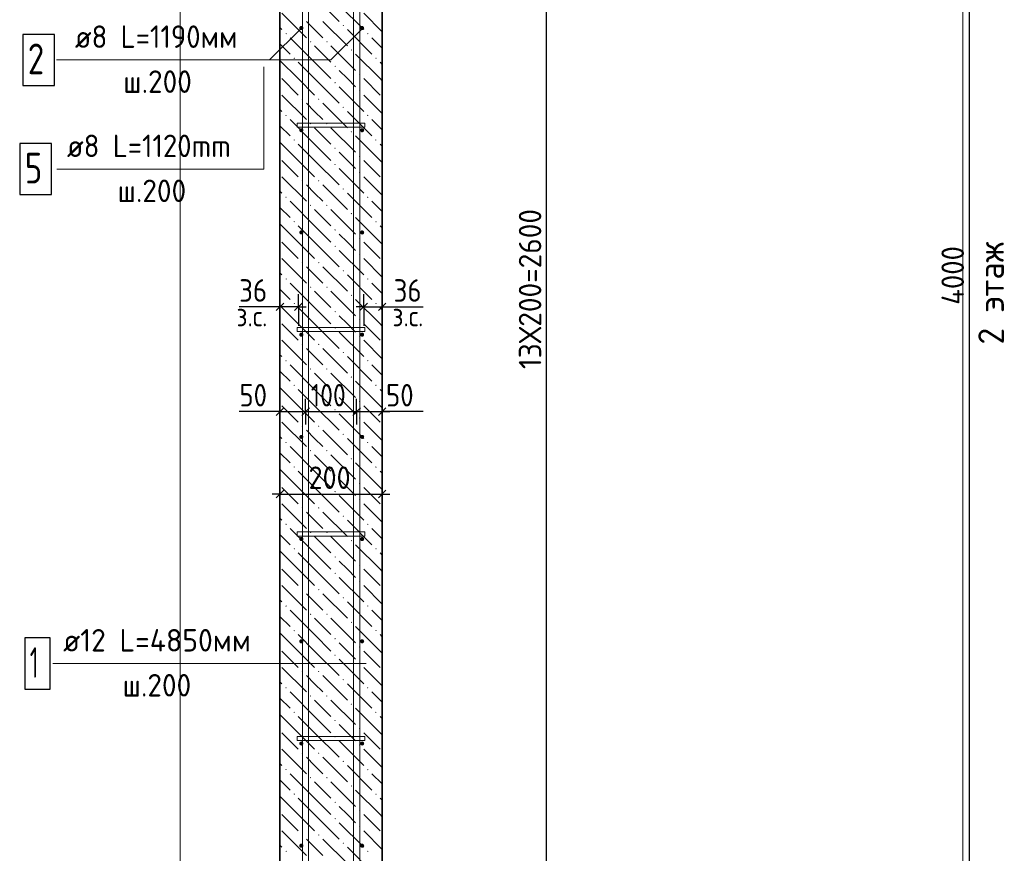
# Model space of a CAD drawing. Header units: millimetres. Extents: x 0 to 50400, y -12 to 35652.
# Tile 4 of 9: x 13595 to 25159, y 11469 to 21256. Entities that reach past the tile are written whole.
import ezdxf

# ---------------------------------------------------------------- set-up
doc = ezdxf.new("R2010")
doc.units = ezdxf.units.MM
doc.linetypes.add('______2', pattern=[324, 240, -84])
for name, color, linetype, lineweight in [('Standard', 7, 'Continuous', 25), ('ЖБ Пилон', 7, 'Continuous', 35), ('Заголовок чертежа', 7, 'Continuous', 25), ('Позиционная метка линия выноска', 7, 'Continuous', 13)]:
    doc.layers.add(name, color=color, linetype=linetype, lineweight=lineweight)
doc.layers.add('Размерная выноска', color=7, linetype='Continuous')
for name, color, linetype, true_color in [('Стена ДОП П-обр. неравн', 7, 'Continuous', 0xa0a0a0), ('Стена фоновая арматура У1', 7, '______2', 0xa0a0a0), ('Стена фоновая арматура Х1', 7, '______2', 0xa0a0a0), ('Стена фоновая затяжка С-обр.', 7, '______2', 0xa0a0a0)]:
    doc.layers.add(name, color=color, linetype=linetype, true_color=true_color)
doc.styles.add('ISOCPEUR', font='txt')

msp = doc.modelspace()

# ---------------------------------------------------------------- hatches: boundary and pattern name
at = {"layer": 'ЖБ Пилон', "linetype": 'Continuous', "lineweight": 18, "transparency": 33554687}
for points in [[(17387, 21188), (17395, 21196), (17403, 21188), (17395, 21180)], [(16715, 21092), (16723, 21100), (16731, 21092), (16723, 21084)], [(17675, 21092), (17683, 21100), (17691, 21092), (17683, 21084)], [(17003, 20996), (17011, 21004), (17019, 20996), (17011, 20988)], [(17195, 20996), (17203, 21004), (17211, 20996), (17203, 20988)], [(17483, 20900), (17491, 20908), (17499, 20900), (17491, 20892)], [(16811, 20804), (16819, 20812), (16827, 20804), (16819, 20796)], [(17291, 20708), (17299, 20716), (17307, 20708), (17299, 20700)], [(17771, 20804), (17779, 20812), (17787, 20804), (17779, 20796)], [(17579, 20612), (17587, 20620), (17595, 20612), (17587, 20604)], [(17291, 20516), (17299, 20524), (17307, 20516), (17299, 20508)], [(17579, 20420), (17587, 20428), (17595, 20420), (17587, 20412)], [(16907, 20324), (16915, 20332), (16923, 20324), (16915, 20316)], [(17099, 20324), (17107, 20332), (17115, 20324), (17107, 20316)], [(16715, 20132), (16723, 20140), (16731, 20132), (16723, 20124)], [(17387, 20228), (17395, 20236), (17403, 20228), (17395, 20220)], [(17675, 20132), (17683, 20140), (17691, 20132), (17683, 20124)], [(17003, 20036), (17011, 20044), (17019, 20036), (17011, 20028)], [(17195, 20036), (17203, 20044), (17211, 20036), (17203, 20028)], [(17483, 19940), (17491, 19948), (17499, 19940), (17491, 19932)], [(16811, 19844), (16819, 19852), (16827, 19844), (16819, 19836)], [(17771, 19844), (17779, 19852), (17787, 19844), (17779, 19836)], [(17291, 19748), (17299, 19756), (17307, 19748), (17299, 19740)], [(17579, 19652), (17587, 19660), (17595, 19652), (17587, 19644)], [(17291, 19556), (17299, 19564), (17307, 19556), (17299, 19548)], [(17579, 19460), (17587, 19468), (17595, 19460), (17587, 19452)], [(16907, 19364), (16915, 19372), (16923, 19364), (16915, 19356)], [(17099, 19364), (17107, 19372), (17115, 19364), (17107, 19356)], [(17387, 19268), (17395, 19276), (17403, 19268), (17395, 19260)], [(16715, 19172), (16723, 19180), (16731, 19172), (16723, 19164)], [(17003, 19076), (17011, 19084), (17019, 19076), (17011, 19068)], [(17195, 19076), (17203, 19084), (17211, 19076), (17203, 19068)], [(17675, 19172), (17683, 19180), (17691, 19172), (17683, 19164)], [(17483, 18980), (17491, 18988), (17499, 18980), (17491, 18972)], [(16811, 18884), (16819, 18892), (16827, 18884), (16819, 18876)], [(17771, 18884), (17779, 18892), (17787, 18884), (17779, 18876)], [(17291, 18788), (17299, 18796), (17307, 18788), (17299, 18780)], [(17579, 18692), (17587, 18700), (17595, 18692), (17587, 18684)], [(17291, 18596), (17299, 18604), (17307, 18596), (17299, 18588)], [(17579, 18500), (17587, 18508), (17595, 18500), (17587, 18492)], [(16907, 18404), (16915, 18412), (16923, 18404), (16915, 18396)], [(17099, 18404), (17107, 18412), (17115, 18404), (17107, 18396)], [(17387, 18308), (17395, 18316), (17403, 18308), (17395, 18300)], [(16715, 18212), (16723, 18220), (16731, 18212), (16723, 18204)], [(17675, 18212), (17683, 18220), (17691, 18212), (17683, 18204)], [(17003, 18116), (17011, 18124), (17019, 18116), (17011, 18108)], [(17195, 18116), (17203, 18124), (17211, 18116), (17203, 18108)], [(16811, 17924), (16819, 17932), (16827, 17924), (16819, 17916)], [(17483, 18020), (17491, 18028), (17499, 18020), (17491, 18012)], [(17771, 17924), (17779, 17932), (17787, 17924), (17779, 17916)], [(17291, 17828), (17299, 17836), (17307, 17828), (17299, 17820)], [(17579, 17732), (17587, 17740), (17595, 17732), (17587, 17724)], [(17291, 17636), (17299, 17644), (17307, 17636), (17299, 17628)], [(17579, 17540), (17587, 17548), (17595, 17540), (17587, 17532)], [(16907, 17444), (16915, 17452), (16923, 17444), (16915, 17436)], [(17099, 17444), (17107, 17452), (17115, 17444), (17107, 17436)], [(17387, 17348), (17395, 17356), (17403, 17348), (17395, 17340)], [(16715, 17252), (16723, 17260), (16731, 17252), (16723, 17244)], [(17675, 17252), (17683, 17260), (17691, 17252), (17683, 17244)], [(17003, 17156), (17011, 17164), (17019, 17156), (17011, 17148)], [(17195, 17156), (17203, 17164), (17211, 17156), (17203, 17148)], [(17483, 17060), (17491, 17068), (17499, 17060), (17491, 17052)], [(16811, 16964), (16819, 16972), (16827, 16964), (16819, 16956)], [(17771, 16964), (17779, 16972), (17787, 16964), (17779, 16956)], [(17291, 16868), (17299, 16876), (17307, 16868), (17299, 16860)], [(17579, 16772), (17587, 16780), (17595, 16772), (17587, 16764)], [(17291, 16676), (17299, 16684), (17307, 16676), (17299, 16668)], [(17579, 16580), (17587, 16588), (17595, 16580), (17587, 16572)], [(16907, 16484), (16915, 16492), (16923, 16484), (16915, 16476)], [(17099, 16484), (17107, 16492), (17115, 16484), (17107, 16476)], [(17387, 16388), (17395, 16396), (17403, 16388), (17395, 16380)], [(16715, 16292), (16723, 16300), (16731, 16292), (16723, 16284)], [(17003, 16196), (17011, 16204), (17019, 16196), (17011, 16188)], [(17195, 16196), (17203, 16204), (17211, 16196), (17203, 16188)], [(17675, 16292), (17683, 16300), (17691, 16292), (17683, 16284)], [(17483, 16100), (17491, 16108), (17499, 16100), (17491, 16092)], [(16811, 16004), (16819, 16012), (16827, 16004), (16819, 15996)], [(17771, 16004), (17779, 16012), (17787, 16004), (17779, 15996)], [(17291, 15908), (17299, 15916), (17307, 15908), (17299, 15900)], [(17579, 15812), (17587, 15820), (17595, 15812), (17587, 15804)], [(17291, 15716), (17299, 15724), (17307, 15716), (17299, 15708)], [(17579, 15620), (17587, 15628), (17595, 15620), (17587, 15612)], [(16907, 15524), (16915, 15532), (16923, 15524), (16915, 15516)], [(17099, 15524), (17107, 15532), (17115, 15524), (17107, 15516)], [(17387, 15428), (17395, 15436), (17403, 15428), (17395, 15420)], [(16715, 15332), (16723, 15340), (16731, 15332), (16723, 15324)], [(17675, 15332), (17683, 15340), (17691, 15332), (17683, 15324)], [(17003, 15236), (17011, 15244), (17019, 15236), (17011, 15228)], [(17195, 15236), (17203, 15244), (17211, 15236), (17203, 15228)], [(16811, 15044), (16819, 15052), (16827, 15044), (16819, 15036)], [(17483, 15140), (17491, 15148), (17499, 15140), (17491, 15132)], [(17771, 15044), (17779, 15052), (17787, 15044), (17779, 15036)], [(17291, 14948), (17299, 14956), (17307, 14948), (17299, 14940)], [(17579, 14852), (17587, 14860), (17595, 14852), (17587, 14844)], [(17291, 14756), (17299, 14764), (17307, 14756), (17299, 14748)], [(16907, 14564), (16915, 14572), (16923, 14564), (16915, 14556)], [(17099, 14564), (17107, 14572), (17115, 14564), (17107, 14556)], [(17579, 14660), (17587, 14668), (17595, 14660), (17587, 14652)], [(17387, 14468), (17395, 14476), (17403, 14468), (17395, 14460)], [(16715, 14372), (16723, 14380), (16731, 14372), (16723, 14364)], [(17675, 14372), (17683, 14380), (17691, 14372), (17683, 14364)], [(17003, 14276), (17011, 14284), (17019, 14276), (17011, 14268)], [(17195, 14276), (17203, 14284), (17211, 14276), (17203, 14268)], [(17483, 14180), (17491, 14188), (17499, 14180), (17491, 14172)], [(16811, 14084), (16819, 14092), (16827, 14084), (16819, 14076)], [(17291, 13988), (17299, 13996), (17307, 13988), (17299, 13980)], [(17771, 14084), (17779, 14092), (17787, 14084), (17779, 14076)], [(17579, 13892), (17587, 13900), (17595, 13892), (17587, 13884)], [(17291, 13796), (17299, 13804), (17307, 13796), (17299, 13788)], [(17579, 13700), (17587, 13708), (17595, 13700), (17587, 13692)], [(16907, 13604), (16915, 13612), (16923, 13604), (16915, 13596)], [(17099, 13604), (17107, 13612), (17115, 13604), (17107, 13596)], [(16715, 13412), (16723, 13420), (16731, 13412), (16723, 13404)], [(17387, 13508), (17395, 13516), (17403, 13508), (17395, 13500)], [(17675, 13412), (17683, 13420), (17691, 13412), (17683, 13404)], [(17003, 13316), (17011, 13324), (17019, 13316), (17011, 13308)], [(17195, 13316), (17203, 13324), (17211, 13316), (17203, 13308)], [(17483, 13220), (17491, 13228), (17499, 13220), (17491, 13212)], [(16811, 13124), (16819, 13132), (16827, 13124), (16819, 13116)], [(17771, 13124), (17779, 13132), (17787, 13124), (17779, 13116)], [(17291, 13028), (17299, 13036), (17307, 13028), (17299, 13020)], [(17291, 12836), (17299, 12844), (17307, 12836), (17299, 12828)], [(17579, 12932), (17587, 12940), (17595, 12932), (17587, 12924)], [(17579, 12740), (17587, 12748), (17595, 12740), (17587, 12732)], [(16907, 12644), (16915, 12652), (16923, 12644), (16915, 12636)], [(17099, 12644), (17107, 12652), (17115, 12644), (17107, 12636)], [(17387, 12548), (17395, 12556), (17403, 12548), (17395, 12540)], [(16715, 12452), (16723, 12460), (16731, 12452), (16723, 12444)], [(17675, 12452), (17683, 12460), (17691, 12452), (17683, 12444)], [(17003, 12356), (17011, 12364), (17019, 12356), (17011, 12348)], [(17195, 12356), (17203, 12364), (17211, 12356), (17203, 12348)], [(17483, 12260), (17491, 12268), (17499, 12260), (17491, 12252)], [(16811, 12164), (16819, 12172), (16827, 12164), (16819, 12156)], [(17771, 12164), (17779, 12172), (17787, 12164), (17779, 12156)], [(17291, 12068), (17299, 12076), (17307, 12068), (17299, 12060)], [(17579, 11972), (17587, 11980), (17595, 11972), (17587, 11964)], [(17291, 11876), (17299, 11884), (17307, 11876), (17299, 11868)], [(16907, 11684), (16915, 11692), (16923, 11684), (16915, 11676)], [(17099, 11684), (17107, 11692), (17115, 11684), (17107, 11676)], [(17579, 11780), (17587, 11788), (17595, 11780), (17587, 11772)], [(17387, 11588), (17395, 11596), (17403, 11588), (17395, 11580)], [(16715, 11492), (16723, 11500), (16731, 11492), (16723, 11484)], [(17675, 11492), (17683, 11500), (17691, 11492), (17683, 11484)]]:
    msp.add_hatch(color=7, dxfattribs=at).paths.add_polyline_path(points, flags=16)
at = {"layer": 'Стена фоновая арматура У1', "linetype": 'Continuous', "lineweight": 13, "transparency": 33554687}
for points in [[(16927, 21158), (16925, 21168), (16920, 21175), (16912, 21181), (16903, 21182), (16893, 21181), (16886, 21175), (16880, 21168), (16879, 21158), (16880, 21149), (16886, 21141), (16893, 21136), (16903, 21134), (16912, 21136), (16920, 21141), (16925, 21149)], [(17641, 21158), (17639, 21168), (17634, 21175), (17626, 21181), (17617, 21182), (17607, 21181), (17600, 21175), (17594, 21168), (17593, 21158), (17594, 21149), (17600, 21141), (17607, 21136), (17617, 21134), (17626, 21136), (17634, 21141), (17639, 21149)], [(16927, 19958), (16925, 19968), (16920, 19975), (16912, 19981), (16903, 19982), (16893, 19981), (16886, 19975), (16880, 19968), (16879, 19958), (16880, 19949), (16886, 19941), (16893, 19936), (16903, 19934), (16912, 19936), (16920, 19941), (16925, 19949)], [(17641, 19958), (17639, 19968), (17634, 19975), (17626, 19981), (17617, 19982), (17607, 19981), (17600, 19975), (17594, 19968), (17593, 19958), (17594, 19949), (17600, 19941), (17607, 19936), (17617, 19934), (17626, 19936), (17634, 19941), (17639, 19949)], [(16927, 18758), (16925, 18768), (16920, 18775), (16912, 18781), (16903, 18782), (16893, 18781), (16886, 18775), (16880, 18768), (16879, 18758), (16880, 18749), (16886, 18741), (16893, 18736), (16903, 18734), (16912, 18736), (16920, 18741), (16925, 18749)], [(17641, 18758), (17639, 18768), (17634, 18775), (17626, 18781), (17617, 18782), (17607, 18781), (17600, 18775), (17594, 18768), (17593, 18758), (17594, 18749), (17600, 18741), (17607, 18736), (17617, 18734), (17626, 18736), (17634, 18741), (17639, 18749)], [(16927, 17558), (16925, 17568), (16920, 17575), (16912, 17581), (16903, 17582), (16893, 17581), (16886, 17575), (16880, 17568), (16879, 17558), (16880, 17549), (16886, 17541), (16893, 17536), (16903, 17534), (16912, 17536), (16920, 17541), (16925, 17549)], [(17641, 17558), (17639, 17568), (17634, 17575), (17626, 17581), (17617, 17582), (17607, 17581), (17600, 17575), (17594, 17568), (17593, 17558), (17594, 17549), (17600, 17541), (17607, 17536), (17617, 17534), (17626, 17536), (17634, 17541), (17639, 17549)], [(16927, 16358), (16925, 16368), (16920, 16375), (16912, 16381), (16903, 16382), (16893, 16381), (16886, 16375), (16880, 16368), (16879, 16358), (16880, 16349), (16886, 16341), (16893, 16336), (16903, 16334), (16912, 16336), (16920, 16341), (16925, 16349)], [(17641, 16358), (17639, 16368), (17634, 16375), (17626, 16381), (17617, 16382), (17607, 16381), (17600, 16375), (17594, 16368), (17593, 16358), (17594, 16349), (17600, 16341), (17607, 16336), (17617, 16334), (17626, 16336), (17634, 16341), (17639, 16349)], [(16927, 15158), (16925, 15168), (16920, 15175), (16912, 15181), (16903, 15182), (16893, 15181), (16886, 15175), (16880, 15168), (16879, 15158), (16880, 15149), (16886, 15141), (16893, 15136), (16903, 15134), (16912, 15136), (16920, 15141), (16925, 15149)], [(17641, 15158), (17639, 15168), (17634, 15175), (17626, 15181), (17617, 15182), (17607, 15181), (17600, 15175), (17594, 15168), (17593, 15158), (17594, 15149), (17600, 15141), (17607, 15136), (17617, 15134), (17626, 15136), (17634, 15141), (17639, 15149)], [(16927, 13958), (16925, 13968), (16920, 13975), (16912, 13981), (16903, 13982), (16893, 13981), (16886, 13975), (16880, 13968), (16879, 13958), (16880, 13949), (16886, 13941), (16893, 13936), (16903, 13934), (16912, 13936), (16920, 13941), (16925, 13949)], [(17641, 13958), (17639, 13968), (17634, 13975), (17626, 13981), (17617, 13982), (17607, 13981), (17600, 13975), (17594, 13968), (17593, 13958), (17594, 13949), (17600, 13941), (17607, 13936), (17617, 13934), (17626, 13936), (17634, 13941), (17639, 13949)], [(16927, 12758), (16925, 12768), (16920, 12775), (16912, 12781), (16903, 12782), (16893, 12781), (16886, 12775), (16880, 12768), (16879, 12758), (16880, 12749), (16886, 12741), (16893, 12736), (16903, 12734), (16912, 12736), (16920, 12741), (16925, 12749)], [(17641, 12758), (17639, 12768), (17634, 12775), (17626, 12781), (17617, 12782), (17607, 12781), (17600, 12775), (17594, 12768), (17593, 12758), (17594, 12749), (17600, 12741), (17607, 12736), (17617, 12734), (17626, 12736), (17634, 12741), (17639, 12749)], [(16927, 11558), (16925, 11568), (16920, 11575), (16912, 11581), (16903, 11582), (16893, 11581), (16886, 11575), (16880, 11568), (16879, 11558), (16880, 11549), (16886, 11541), (16893, 11536), (16903, 11534), (16912, 11536), (16920, 11541), (16925, 11549)], [(17641, 11558), (17639, 11568), (17634, 11575), (17626, 11581), (17617, 11582), (17607, 11581), (17600, 11575), (17594, 11568), (17593, 11558), (17594, 11549), (17600, 11541), (17607, 11536), (17617, 11534), (17626, 11536), (17634, 11541), (17639, 11549)]]:
    msp.add_hatch(color=7, dxfattribs=at).paths.add_polyline_path(points)

# ---------------------------------------------------------------- linework, layer by layer
at = {"layer": 'Standard', "color": 7, "linetype": 'Continuous', "lineweight": -3, "transparency": 33554687}
for p, q in [((24745, 30278), (24745, 6278)), ((19781, 10358), (19781, 25958)), ((16652, 17885), (16652, 18035)), ((16868, 17885), (16868, 18035)), ((17636, 17885), (17636, 18035)), ((17852, 17885), (17852, 18035)), ((16652, 17885), (16562, 17885)), ((16652, 17885), (16652, 17735)), ((16652, 17885), (16652, 17885)), ((16868, 17885), (16652, 17885)), ((16868, 17885), (16868, 17735)), ((16868, 17885), (16868, 17660)), ((16868, 17885), (16958, 17885)), ((17636, 17885), (17546, 17885)), ((17636, 17885), (17636, 17735)), ((17636, 17885), (17636, 17660)), ((17636, 17885), (17852, 17885)), ((17852, 17885), (17852, 17735)), ((17852, 17885), (17852, 17885)), ((17852, 17885), (17942, 17885)), ((16652, 16655), (16652, 16805)), ((16952, 16655), (16952, 16805)), ((17552, 16655), (17552, 16805)), ((17852, 16655), (17852, 16805)), ((16652, 16655), (16562, 16655)), ((16652, 16655), (16652, 16505)), ((16652, 16655), (16952, 16655)), ((16952, 16655), (16952, 16505)), ((16952, 16655), (17552, 16655)), ((17552, 16655), (17552, 16505)), ((17552, 16655), (17852, 16655)), ((17852, 16655), (17852, 16505)), ((17852, 16655), (17942, 16655)), ((16652, 15687), (16652, 15837)), ((17852, 15687), (17852, 15837)), ((16652, 15687), (16562, 15687)), ((16652, 15687), (16652, 15537)), ((16652, 15687), (17852, 15687)), ((17852, 15687), (17852, 15537)), ((17852, 15687), (17942, 15687))]:
    msp.add_line(p, q, dxfattribs=at)
at = {"layer": 'Standard', "color": 7, "linetype": 'Continuous', "lineweight": 25, "transparency": 33554687}
for p, q in [((16697, 17930), (16607, 17840)), ((16913, 17930), (16823, 17840)), ((17591, 17840), (17681, 17930)), ((17807, 17840), (17897, 17930)), ((16607, 16610), (16697, 16700)), ((16907, 16610), (16997, 16700)), ((17507, 16610), (17597, 16700)), ((17807, 16610), (17897, 16700)), ((16607, 15642), (16697, 15732)), ((17807, 15642), (17897, 15732))]:
    msp.add_line(p, q, dxfattribs=at)
at = {"layer": 'Standard', "color": 254, "linetype": 'Continuous', "lineweight": 13, "true_color": 0xc4c4ff, "transparency": 33554687}
msp.add_lwpolyline([(15478, 3357), (24670, 3357), (24670, 33150), (15478, 33150), (15478, 3357)], dxfattribs=at)
at = {"layer": 'ЖБ Пилон', "color": 7, "linetype": 'Continuous', "lineweight": 35, "transparency": 33554687}
for p, q in [((16652, 30278), (16652, 6278)), ((17852, 6278), (17852, 30278))]:
    msp.add_line(p, q, dxfattribs=at)
at = {"layer": 'ЖБ Пилон', "color": 9, "linetype": 'Continuous', "lineweight": 18, "true_color": 0xc7c7c7, "transparency": 33554687}
for p, q in [((17059, 21524), (17347, 21236)), ((17347, 21428), (17635, 21140)), ((16675, 21332), (16963, 21044)), ((17635, 21332), (17852, 21115)), ((16652, 21163), (16675, 21140)), ((17059, 21140), (16963, 21236)), ((17155, 21236), (17443, 20948)), ((17155, 21044), (17059, 21140)), ((17443, 21140), (17731, 20852)), ((16652, 20971), (16771, 20852)), ((17059, 20756), (16771, 21044)), ((17059, 20948), (17251, 20756)), ((17251, 20948), (17539, 20660)), ((17852, 20923), (17731, 21044)), ((17827, 20564), (17539, 20852)), ((16867, 20564), (16652, 20779)), ((16867, 20756), (17059, 20564)), ((17059, 20756), (17251, 20564)), ((17827, 20756), (17852, 20731)), ((17443, 20564), (17347, 20660)), ((16675, 20564), (16867, 20372)), ((16867, 20564), (17059, 20372)), ((17059, 20564), (17347, 20276)), ((17539, 20468), (17443, 20564)), ((17635, 20564), (17827, 20372)), ((17827, 20564), (17852, 20539)), ((16675, 20372), (16963, 20084)), ((17347, 20468), (17635, 20180)), ((17635, 20372), (17852, 20155)), ((17059, 20180), (16963, 20276)), ((17155, 20276), (17443, 19988)), ((16652, 20203), (16675, 20180)), ((17155, 20084), (17059, 20180)), ((17443, 20180), (17731, 19892)), ((16652, 20011), (16771, 19892)), ((17059, 19796), (16771, 20084)), ((17852, 19963), (17731, 20084)), ((17059, 19988), (17251, 19796)), ((17251, 19988), (17539, 19700)), ((17827, 19604), (17539, 19892)), ((16867, 19604), (16652, 19819)), ((16867, 19796), (17059, 19604)), ((17059, 19796), (17251, 19604)), ((17827, 19796), (17852, 19771)), ((17443, 19604), (17347, 19700)), ((16675, 19604), (16867, 19412)), ((16867, 19604), (17059, 19412)), ((17059, 19604), (17347, 19316)), ((17539, 19508), (17443, 19604)), ((17635, 19604), (17827, 19412)), ((17827, 19604), (17852, 19579)), ((17347, 19508), (17635, 19220)), ((16675, 19412), (16963, 19124)), ((17059, 19220), (16963, 19316)), ((17155, 19316), (17443, 19028)), ((17635, 19412), (17852, 19195)), ((16652, 19243), (16675, 19220)), ((17155, 19124), (17059, 19220)), ((17443, 19220), (17731, 18932)), ((17059, 18836), (16771, 19124)), ((17852, 19003), (17731, 19124)), ((16652, 19051), (16771, 18932)), ((17059, 19028), (17251, 18836)), ((17251, 19028), (17539, 18740)), ((16867, 18644), (16652, 18859)), ((17827, 18644), (17539, 18932)), ((16867, 18836), (17059, 18644)), ((17059, 18836), (17251, 18644)), ((17443, 18644), (17347, 18740)), ((17827, 18836), (17852, 18811)), ((16675, 18644), (16867, 18452)), ((16867, 18644), (17059, 18452)), ((17059, 18644), (17347, 18356)), ((17539, 18548), (17443, 18644)), ((17635, 18644), (17827, 18452)), ((17827, 18644), (17852, 18619)), ((17347, 18548), (17635, 18260)), ((16675, 18452), (16963, 18164)), ((17635, 18452), (17852, 18235)), ((16652, 18283), (16675, 18260)), ((17059, 18260), (16963, 18356)), ((17155, 18356), (17443, 18068)), ((17059, 17876), (16771, 18164)), ((17155, 18164), (17059, 18260)), ((17443, 18260), (17731, 17972)), ((17852, 18043), (17731, 18164)), ((16652, 18091), (16771, 17972)), ((17059, 18068), (17251, 17876)), ((17251, 18068), (17539, 17780)), ((17827, 17684), (17539, 17972)), ((16867, 17684), (16652, 17899)), ((16867, 17876), (17059, 17684)), ((17059, 17876), (17251, 17684)), ((17827, 17876), (17852, 17851)), ((17443, 17684), (17347, 17780)), ((16675, 17684), (16867, 17492)), ((16867, 17684), (17059, 17492)), ((17059, 17684), (17347, 17396)), ((17347, 17588), (17635, 17300)), ((17539, 17588), (17443, 17684)), ((17635, 17684), (17827, 17492)), ((17827, 17684), (17852, 17659)), ((16675, 17492), (16963, 17204)), ((17635, 17492), (17852, 17275)), ((17059, 17300), (16963, 17396)), ((17155, 17396), (17443, 17108)), ((16652, 17323), (16675, 17300)), ((17155, 17204), (17059, 17300)), ((17443, 17300), (17731, 17012)), ((16652, 17131), (16771, 17012)), ((17059, 16916), (16771, 17204)), ((17852, 17083), (17731, 17204)), ((17059, 17108), (17251, 16916)), ((17251, 17108), (17539, 16820)), ((17827, 16724), (17539, 17012)), ((16867, 16724), (16652, 16939)), ((16867, 16916), (17059, 16724)), ((17059, 16916), (17251, 16724)), ((17827, 16916), (17852, 16891)), ((17443, 16724), (17347, 16820)), ((16675, 16724), (16867, 16532)), ((16867, 16724), (17059, 16532)), ((17059, 16724), (17347, 16436)), ((17539, 16628), (17443, 16724)), ((17635, 16724), (17827, 16532)), ((17827, 16724), (17852, 16699)), ((17347, 16628), (17635, 16340)), ((16675, 16532), (16963, 16244)), ((17059, 16340), (16963, 16436)), ((17155, 16436), (17443, 16148)), ((17635, 16532), (17852, 16315)), ((16652, 16363), (16675, 16340)), ((17155, 16244), (17059, 16340)), ((17443, 16340), (17731, 16052)), ((17059, 15956), (16771, 16244)), ((17852, 16123), (17731, 16244)), ((16652, 16171), (16771, 16052)), ((17059, 16148), (17251, 15956)), ((17251, 16148), (17539, 15860)), ((16867, 15764), (16652, 15979)), ((17827, 15764), (17539, 16052)), ((16867, 15956), (17059, 15764)), ((17059, 15956), (17251, 15764)), ((17443, 15764), (17347, 15860)), ((17827, 15956), (17852, 15931)), ((16675, 15764), (16867, 15572)), ((16867, 15764), (17059, 15572)), ((17059, 15764), (17347, 15476)), ((17539, 15668), (17443, 15764)), ((17635, 15764), (17827, 15572)), ((17827, 15764), (17852, 15739)), ((17347, 15668), (17635, 15380)), ((16675, 15572), (16963, 15284)), ((17635, 15572), (17852, 15355)), ((16652, 15403), (16675, 15380)), ((17059, 15380), (16963, 15476)), ((17155, 15476), (17443, 15188)), ((17059, 14996), (16771, 15284)), ((17155, 15284), (17059, 15380)), ((17443, 15380), (17731, 15092)), ((17852, 15163), (17731, 15284)), ((16652, 15211), (16771, 15092)), ((17059, 15188), (17251, 14996)), ((17251, 15188), (17539, 14900)), ((17827, 14804), (17539, 15092)), ((16867, 14804), (16652, 15019)), ((16867, 14996), (17059, 14804)), ((17059, 14996), (17251, 14804)), ((17827, 14996), (17852, 14971)), ((16675, 14804), (16867, 14612)), ((16867, 14804), (17059, 14612)), ((17059, 14804), (17347, 14516)), ((17443, 14804), (17347, 14900)), ((17539, 14708), (17443, 14804)), ((17635, 14804), (17827, 14612)), ((17827, 14804), (17852, 14779)), ((17347, 14708), (17635, 14420)), ((16675, 14612), (16963, 14324)), ((17635, 14612), (17852, 14395)), ((17059, 14420), (16963, 14516)), ((17155, 14516), (17443, 14228)), ((16652, 14443), (16675, 14420)), ((17155, 14324), (17059, 14420)), ((17443, 14420), (17731, 14132)), ((16652, 14251), (16771, 14132)), ((17059, 14036), (16771, 14324)), ((17059, 14228), (17251, 14036)), ((17251, 14228), (17539, 13940)), ((17852, 14203), (17731, 14324)), ((17827, 13844), (17539, 14132)), ((16867, 13844), (16652, 14059)), ((16867, 14036), (17059, 13844)), ((17059, 14036), (17251, 13844)), ((17827, 14036), (17852, 14011)), ((17443, 13844), (17347, 13940)), ((16675, 13844), (16867, 13652)), ((16867, 13844), (17059, 13652)), ((17059, 13844), (17347, 13556)), ((17539, 13748), (17443, 13844)), ((17635, 13844), (17827, 13652)), ((17827, 13844), (17852, 13819)), ((16675, 13652), (16963, 13364)), ((17347, 13748), (17635, 13460)), ((17635, 13652), (17852, 13435)), ((17059, 13460), (16963, 13556)), ((17155, 13556), (17443, 13268)), ((16652, 13483), (16675, 13460)), ((17155, 13364), (17059, 13460)), ((17443, 13460), (17731, 13172)), ((17059, 13076), (16771, 13364)), ((17852, 13243), (17731, 13364)), ((16652, 13291), (16771, 13172)), ((17059, 13268), (17251, 13076)), ((17251, 13268), (17539, 12980)), ((16867, 12884), (16652, 13099)), ((16867, 13076), (17059, 12884)), ((17059, 13076), (17251, 12884)), ((17827, 12884), (17539, 13172)), ((17827, 13076), (17852, 13051)), ((17443, 12884), (17347, 12980)), ((16675, 12884), (16867, 12692)), ((16867, 12884), (17059, 12692)), ((17059, 12884), (17347, 12596)), ((17539, 12788), (17443, 12884)), ((17635, 12884), (17827, 12692)), ((17827, 12884), (17852, 12859)), ((17347, 12788), (17635, 12500)), ((16675, 12692), (16963, 12404)), ((17635, 12692), (17852, 12475)), ((16652, 12523), (16675, 12500)), ((17059, 12500), (16963, 12596)), ((17155, 12404), (17059, 12500)), ((17155, 12596), (17443, 12308)), ((17443, 12500), (17731, 12212)), ((17059, 12116), (16771, 12404)), ((17852, 12283), (17731, 12404)), ((16652, 12331), (16771, 12212)), ((17059, 12308), (17251, 12116)), ((17251, 12308), (17539, 12020)), ((17827, 11924), (17539, 12212)), ((16867, 11924), (16652, 12139)), ((16867, 12116), (17059, 11924)), ((17059, 12116), (17251, 11924)), ((17827, 12116), (17852, 12091)), ((16675, 11924), (16867, 11732)), ((16867, 11924), (17059, 11732)), ((17059, 11924), (17347, 11636)), ((17443, 11924), (17347, 12020)), ((17539, 11828), (17443, 11924)), ((17635, 11924), (17827, 11732)), ((17827, 11924), (17852, 11899)), ((17347, 11828), (17635, 11540)), ((16675, 11732), (16963, 11444)), ((17635, 11732), (17852, 11515)), ((17059, 11540), (16963, 11636)), ((17155, 11636), (17443, 11348)), ((16652, 11563), (16675, 11540)), ((17155, 11444), (17059, 11540)), ((17443, 11540), (17731, 11252))]:
    msp.add_line(p, q, dxfattribs=at)
at = {"layer": 'Позиционная метка линия выноска', "color": 7, "linetype": 'Continuous', "lineweight": 13, "transparency": 33554687}
msp.add_line((13984, 13697), (17665, 13697), dxfattribs=at)
for points in [[(14026, 20784), (16528, 20784), (16903, 21158)], [(14026, 20784), (17248, 20784), (17623, 21158)], [(16462, 20702), (16462, 19502), (14030, 19502)]]:
    msp.add_lwpolyline(points, dxfattribs=at)
at = {"layer": 'Размерная выноска', "color": 7, "linetype": 'Continuous', "lineweight": -3, "transparency": 33554687}
for p, q in [((16652, 17885), (16172, 17885)), ((17852, 17885), (18332, 17885)), ((16652, 16655), (16172, 16655)), ((18332, 16655), (17852, 16655))]:
    msp.add_line(p, q, dxfattribs=at)
at = {"layer": 'Стена ДОП П-обр. неравн', "color": 7, "linetype": 'Continuous', "lineweight": 25, "transparency": 33554687}
msp.add_lwpolyline([(13595, 19202), (13967, 19202), (13967, 19802), (13595, 19802), (13595, 19202)], dxfattribs=at)
at = {"layer": 'Стена фоновая арматура У1', "color": 7, "linetype": 'Continuous', "lineweight": 25, "transparency": 33554687}
msp.add_lwpolyline([(13630, 20484), (14002, 20484), (14002, 21084), (13630, 21084), (13630, 20484)], dxfattribs=at)
at = {"layer": 'Стена фоновая арматура Х1', "color": 7, "linetype": 'Continuous', "lineweight": 18, "transparency": 33554687}
for points in [[(16916, 6278), (16916, 30860), (16922, 30904), (16937, 30950), (16960, 30992), (16989, 31027), (17024, 31056), (17066, 31079), (17112, 31094), (17156, 31100), (21188, 31100), (21188, 31028), (17161, 31028), (17128, 31024), (17095, 31013), (17065, 30996), (17040, 30976), (17020, 30951), (17003, 30921), (16992, 30888), (16988, 30855), (16988, 6278), (16916, 6278)], [(16916, 6278), (16916, 30860), (16922, 30904), (16937, 30950), (16960, 30992), (16989, 31027), (17024, 31056), (17066, 31079), (17112, 31094), (17156, 31100), (21188, 31100), (21188, 31028), (17161, 31028), (17128, 31024), (17095, 31013), (17065, 30996), (17040, 30976), (17020, 30951), (17003, 30921), (16992, 30888), (16988, 30855), (16988, 6278), (16916, 6278)], [(17516, 6278), (17516, 30740), (17522, 30784), (17537, 30830), (17560, 30872), (17589, 30907), (17624, 30936), (17666, 30959), (17712, 30974), (17756, 30980), (21908, 30980), (21908, 30908), (17761, 30908), (17728, 30904), (17695, 30893), (17665, 30876), (17640, 30856), (17620, 30831), (17603, 30801), (17592, 30768), (17588, 30735), (17588, 6278), (17516, 6278)], [(17516, 6278), (17516, 30740), (17522, 30784), (17537, 30830), (17560, 30872), (17589, 30907), (17624, 30936), (17666, 30959), (17712, 30974), (17756, 30980), (21908, 30980), (21908, 30908), (17761, 30908), (17728, 30904), (17695, 30893), (17665, 30876), (17640, 30856), (17620, 30831), (17603, 30801), (17592, 30768), (17588, 30735), (17588, 6278), (17516, 6278)]]:
    msp.add_lwpolyline(points, dxfattribs=at)
at = {"layer": 'Стена фоновая арматура Х1', "color": 7, "linetype": 'Continuous', "lineweight": 25, "transparency": 33554687}
msp.add_lwpolyline([(13654, 13397), (13954, 13397), (13954, 13997), (13654, 13997), (13654, 13397)], dxfattribs=at)
at = {"layer": 'Стена фоновая затяжка С-обр.', "color": 98, "linetype": 'Continuous', "lineweight": 13, "true_color": 0x005000, "transparency": 33554687}
for points in [[(16852, 20042), (17650, 20042), (17650, 19994), (16852, 19994), (16852, 20042)], [(16852, 17642), (17650, 17642), (17650, 17594), (16852, 17594), (16852, 17642)], [(16852, 15242), (17650, 15242), (17650, 15194), (16852, 15194), (16852, 15242)], [(16852, 12842), (17650, 12842), (17650, 12794), (16852, 12794), (16852, 12842)]]:
    msp.add_lwpolyline(points, dxfattribs=at)

# ---------------------------------------------------------------- texts
at = {"layer": 'Standard', "color": 7, "linetype": 'Continuous', "lineweight": 25, "transparency": 33554687, "char_height": 264, "attachment_point": 7, "rotation": 90, "style": 'ISOCPEUR'}
for s, insert, width in [('\\W0.95;13Х200=2600', (19721, 17155), 2156.83), ('\\W0.93;4000', (24685, 17909), 888.46)]:
    msp.add_mtext(s, dxfattribs=dict(at, insert=insert, width=width))
at = {"layer": 'Standard', "color": 7, "linetype": 'Continuous', "lineweight": 25, "transparency": 33554687, "char_height": 264, "attachment_point": 7, "style": 'ISOCPEUR'}
for s, insert, width in [('\\W0.87;36', (16173, 17945), 484.71), ('\\W0.87;36', (17987, 17945), 484.73), ('\\W0.87;50', (16175, 16715), 484.72), ('\\W0.83;100', (17014, 16715), 610.29), ('\\W0.87;50', (17897, 16715), 484.72), ('\\W0.91;200', (16988, 15747), 674.38)]:
    msp.add_mtext(s, dxfattribs=dict(at, insert=insert, width=width))
at = {"layer": 'Standard', "color": 7, "linetype": 'Continuous', "lineweight": 18, "transparency": 33554687, "char_height": 240, "width": 551.93, "attachment_point": 7, "style": 'ISOCPEUR'}
for insert in [(16141, 17656), (17973, 17656)]:
    msp.add_mtext('\\W0.90;з.с.', dxfattribs=dict(at, insert=insert))
at = {"layer": 'Заголовок чертежа', "color": 7, "linetype": 'Continuous', "lineweight": 25, "transparency": 33554687, "insert": (25154, 17442), "char_height": 300, "width": 1523.2, "attachment_point": 7, "rotation": 90, "style": 'ISOCPEUR'}
msp.add_mtext('\\W0.96;2 этаж', dxfattribs=at)
at = {"layer": 'Стена ДОП П-обр. неравн', "color": 7, "linetype": 'Continuous', "lineweight": 13, "transparency": 33554687, "attachment_point": 7, "style": 'ISOCPEUR'}
for s, insert, char_height, width in [('\\W0.93;ø8 L=1120mm ', (14150, 19643), 264, 2339.97), ('\\W0.78;5', (13655, 19334), 360, 391.69), ('\\W0.95;ш.200 ', (14744, 19115), 264, 1154.56)]:
    msp.add_mtext(s, dxfattribs=dict(at, insert=insert, char_height=char_height, width=width))
at = {"layer": 'Стена фоновая арматура У1', "color": 7, "linetype": 'Continuous', "lineweight": 13, "transparency": 33554687, "attachment_point": 7, "style": 'ISOCPEUR'}
for s, insert, char_height, width in [('\\W0.93;ø8 L=1190мм ', (14243, 20925), 264, 2286.88), ('\\W0.78;2', (13690, 20616), 360, 391.69), ('\\W0.95;ш.200 ', (14811, 20397), 264, 1154.56)]:
    msp.add_mtext(s, dxfattribs=dict(at, insert=insert, char_height=char_height, width=width))
at = {"layer": 'Стена фоновая арматура Х1', "color": 7, "linetype": 'Continuous', "lineweight": 13, "transparency": 33554687, "attachment_point": 7, "style": 'ISOCPEUR'}
for s, insert, char_height, width in [('\\W0.96;ø12 L=4850мм ', (14104, 13838), 264, 2554.12), ('\\W0.56;1', (13714, 13529), 360, 280.01), ('\\W0.95;ш.200 ', (14803, 13310), 264, 1154.56)]:
    msp.add_mtext(s, dxfattribs=dict(at, insert=insert, char_height=char_height, width=width))

doc.saveas('drawing.dxf')
